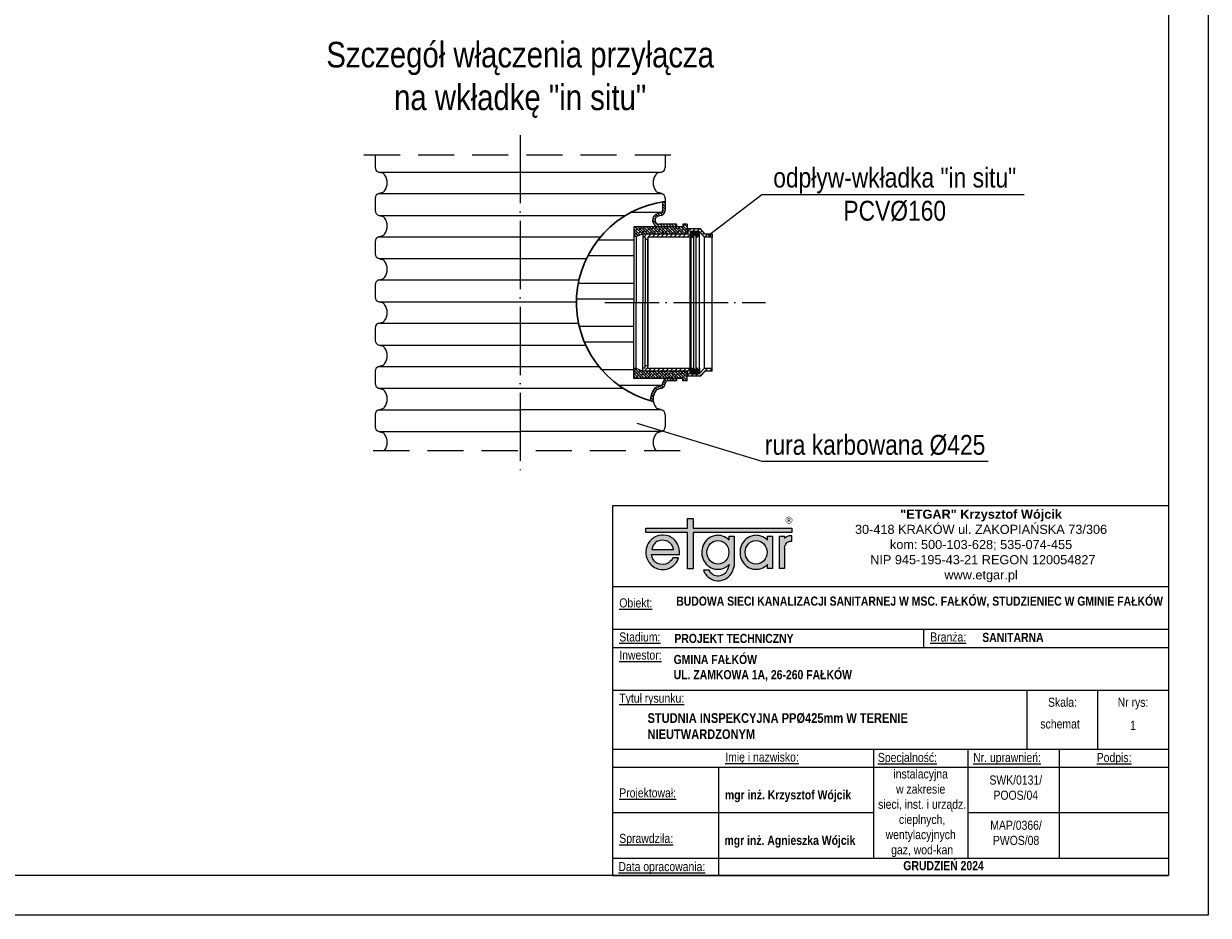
# Model space of a CAD drawing. Header units: millimetres. Extents: x 1894 to 2795, y 448 to 745.
# Tile 2 of 6: x 2106 to 2314, y 448 to 605. Entities that reach past the tile are written whole.
import ezdxf

# ---------------------------------------------------------------- set-up
doc = ezdxf.new("R2010")
doc.units = ezdxf.units.MM
doc.linetypes.add('ACAD_ISO04W100', pattern=[30, 24, -3, 0, -3])
doc.linetypes.add('HIDDEN', pattern=[9.525, 6.35, -3.175])
for name, color, linetype, lineweight in [('_00_Formatka', 7, 'Continuous', 20), ('Kreskowania', 7, 'Continuous', 5), ('Opisy', 7, 'Continuous', 5), ('Tabelka', 7, 'Continuous', 15)]:
    doc.layers.add(name, color=color, linetype=linetype, lineweight=lineweight)
doc.layers.add('rysunek', color=7, linetype='Continuous')
doc.styles.add('Arial Narrow', font='ARIALN.TTF', dxfattribs={"height": 3.5})
doc.styles.add('OPISOWY', font='txt.shx')
doc.styles.add('TABELA', font='romans.shx', dxfattribs={"height": 2})

# ---------------------------------------------------------------- blocks, each defined once
blk = doc.blocks.new('*X5')
at = {"color": 0, "linetype": 'Continuous'}
for p, q in [((1191.508412, 818.509585), (1192.861501, 819.862674)), ((1193.088352, 816.862674), (1191.508412, 818.442613)), ((1191.629268, 816.862674), (1194.108412, 819.341818)), ((1194.108412, 817.61038), (1191.856119, 819.862674)), ((1193.397035, 816.862674), (1194.108412, 817.574051)), ((1194.108412, 819.378147), (1193.623886, 819.862674)), ((1357.742164, 818.573243), (1359.031594, 819.862674)), ((1359.258445, 816.862674), (1357.742164, 818.378955)), ((1357.799361, 816.862674), (1360.342164, 819.405476)), ((1360.342164, 817.546722), (1358.026212, 819.862674)), ((1359.567128, 816.862674), (1360.342164, 817.63771)), ((1360.342164, 819.314489), (1359.793979, 819.862674))]:
    blk.add_line(p, q, dxfattribs=at)
blk = doc.blocks.new('*X6')
at = {"color": 0, "linetype": 'Continuous'}
for p, q in [((1190, 820), (1188.937529, 820)), ((1190, 817.5), (1188.937529, 817.5)), ((1190, 815), (1188.937529, 815)), ((1190, 822.5), (1189.12929, 822.5)), ((1192.5, 821.25), (1189.375, 821.25)), ((1191.508412, 818.75), (1189.375, 818.75)), ((1192.5, 816.25), (1189.375, 816.25)), ((1192.5, 813.75), (1189.543592, 813.75)), ((1190, 813.478163), (1190, 823.155199)), ((1191.25, 812.862674), (1191.25, 823.703062)), ((1192.5, 823.75), (1191.357093, 823.75)), ((1194.536669, 822.5), (1191.875, 822.5)), ((1195, 820), (1191.875, 820)), ((1195, 815), (1191.875, 815)), ((1192.5, 819.862674), (1192.5, 823.862674)), ((1192.5, 813.00089), (1192.5, 816.862674)), ((1193.75, 819.862674), (1193.75, 823.161559)), ((1193.75, 813.8842), (1193.75, 816.862674)), ((1195.850081, 821.25), (1194.375, 821.25)), ((1195.773223, 816.25), (1194.375, 816.25)), ((1195, 819.865896), (1195, 822.110356)), ((1195, 814.317076), (1195, 816.734087)), ((1357.5, 821.25), (1356.000496, 821.25)), ((1357.5, 816.25), (1356.077353, 816.25)), ((1356.25, 820.128329), (1356.25, 821.608469)), ((1356.25, 814.736752), (1356.25, 816.418242)), ((1360, 820), (1356.875, 820)), ((1360, 815), (1356.875, 815)), ((1360, 822.5), (1357.313907, 822.5)), ((1357.5, 819.862674), (1357.5, 822.656497)), ((1357.5, 814.194882), (1357.5, 816.862674)), ((1358.75, 819.862674), (1358.75, 823.7077)), ((1358.75, 813.602158), (1358.75, 816.862674)), ((1360.493483, 823.75), (1359.375, 823.75)), ((1362.5, 821.25), (1359.375, 821.25)), ((1362.5, 816.25), (1359.375, 816.25)), ((1362.306984, 813.75), (1359.375, 813.75)), ((1360, 819.862674), (1360, 823.862674)), ((1360, 812.862674), (1360, 816.862674)), ((1362.5, 818.75), (1360.342164, 818.75)), ((1361.25, 813.120856), (1361.25, 823.418426)), ((1362.721286, 822.5), (1361.875, 822.5)), ((1362.913048, 820), (1361.875, 820)), ((1362.913048, 817.5), (1361.875, 817.5)), ((1362.913048, 815), (1361.875, 815)), ((1362.5, 813.897134), (1362.5, 822.778691))]:
    blk.add_line(p, q, dxfattribs=at)
blk = doc.blocks.new('*X7')
at = {"color": 0, "linetype": 'Continuous'}
for p, q in [((1180.325288, 805.558694), (1183.509568, 808.742974)), ((1183.227081, 803.742974), (1180.325288, 806.644767)), ((1182.636092, 807.869498), (1181.762615, 808.742974)), ((1182.045102, 803.742974), (1187.045102, 808.742974)), ((1183.325288, 801.487626), (1190.580636, 808.742974)), ((1183.325288, 797.952092), (1192.325288, 806.952092)), ((1184.403858, 802.566197), (1183.325288, 803.644767)), ((1183.325288, 794.416559), (1192.325288, 803.416559)), ((1186.171625, 797.262896), (1183.325288, 800.109233)), ((1183.325288, 790.881025), (1192.325288, 799.881025)), ((1183.325288, 787.345491), (1192.325288, 796.345491)), ((1187.939392, 791.959595), (1183.519975, 796.379012)), ((1189.707159, 800.79843), (1185.287742, 805.217847)), ((1187.939392, 806.101731), (1185.298149, 808.742974)), ((1191.474926, 795.495129), (1187.055509, 799.914546)), ((1192.325288, 805.251369), (1188.833683, 808.742974)), ((1192.325288, 801.715835), (1190.591043, 803.45008)), ((1359.525288, 807.981999), (1360.286263, 808.742974)), ((1359.525288, 804.446465), (1363.821797, 808.742974)), ((1359.525288, 800.910931), (1367.357331, 808.742974)), ((1359.525288, 797.375397), (1370.892865, 808.742974)), ((1362.948321, 804.333964), (1359.525288, 807.756996)), ((1359.525288, 793.839863), (1368.525288, 802.839863)), ((1359.525288, 790.304329), (1368.525288, 799.304329)), ((1361.180554, 795.495129), (1359.525288, 797.150394)), ((1364.716088, 799.030663), (1360.29667, 803.45008)), ((1366.483855, 793.727362), (1362.064437, 798.146779)), ((1368.251622, 802.566197), (1363.832204, 806.985614)), ((1368.525288, 798.756996), (1365.599971, 801.682313)), ((1366.483855, 807.869498), (1365.610378, 808.742974)), ((1368.525288, 795.221462), (1367.367738, 796.379012)), ((1370.610378, 803.742974), (1369.135505, 805.217847)), ((1371.525288, 806.363598), (1369.145912, 808.742974)), ((1369.428399, 803.742974), (1371.525288, 805.839863)), ((1183.325288, 783.809957), (1192.325288, 792.809957)), ((1184.403858, 788.424061), (1183.325288, 789.502631)), ((1183.325288, 780.274423), (1192.325288, 789.274423)), ((1186.171625, 783.12076), (1183.325288, 785.967097)), ((1183.325288, 776.738889), (1192.325288, 785.738889)), ((1183.325288, 773.203355), (1192.325288, 782.203355)), ((1187.939392, 777.817459), (1183.519975, 782.236877)), ((1189.707159, 786.656294), (1185.287742, 791.075711)), ((1191.474926, 781.352993), (1187.055509, 785.772411)), ((1192.325288, 791.109233), (1188.823276, 794.611245)), ((1192.325288, 787.573699), (1190.591043, 789.307944)), ((1359.525288, 786.768795), (1368.525288, 795.768795)), ((1362.948321, 790.191828), (1359.525288, 793.61486)), ((1359.525288, 783.233262), (1368.525288, 792.233262)), ((1359.525288, 779.697728), (1368.525288, 788.697728)), ((1359.525288, 776.162194), (1368.525288, 785.162194)), ((1361.180554, 781.352993), (1359.525288, 783.008259)), ((1359.525288, 772.62666), (1368.525288, 781.62666)), ((1364.716088, 784.888527), (1360.29667, 789.307944)), ((1366.483855, 779.585226), (1362.064437, 784.004644)), ((1368.251622, 788.424061), (1363.832204, 792.843478)), ((1368.525288, 784.61486), (1365.599971, 787.540178)), ((1368.525288, 781.079327), (1367.367738, 782.236877)), ((1183.325288, 769.667821), (1192.325288, 778.667821)), ((1184.403858, 774.281925), (1183.325288, 775.360496)), ((1183.325288, 766.132287), (1192.325288, 775.132287)), ((1186.171625, 768.978625), (1183.325288, 771.824962)), ((1183.325288, 762.596753), (1192.325288, 771.596753)), ((1183.325288, 759.06122), (1192.325288, 768.06122)), ((1187.939392, 763.675324), (1183.519975, 768.094741)), ((1189.707159, 772.514158), (1185.287742, 776.933576)), ((1191.474926, 767.210858), (1187.055509, 771.630275)), ((1192.325288, 776.967097), (1188.823276, 780.46911)), ((1192.325288, 773.431563), (1190.591043, 775.165809)), ((1362.948321, 776.049692), (1359.525288, 779.472725)), ((1359.525288, 769.091126), (1368.525288, 778.091126)), ((1359.525288, 765.555592), (1368.525288, 774.555592)), ((1359.525288, 762.020058), (1368.525288, 771.020058)), ((1361.180554, 767.210858), (1359.525288, 768.866123)), ((1359.525288, 758.484524), (1368.525288, 767.484524)), ((1364.716088, 770.746391), (1360.29667, 775.165809)), ((1366.483855, 765.443091), (1362.064437, 769.862508)), ((1368.251622, 774.281925), (1363.832204, 778.701343)), ((1368.525288, 770.472725), (1365.599971, 773.398042)), ((1368.525288, 766.937191), (1367.367738, 768.094741)), ((1183.325288, 755.525686), (1192.325288, 764.525686)), ((1184.403858, 760.13979), (1183.325288, 761.21836)), ((1183.325288, 751.990152), (1192.325288, 760.990152)), ((1186.171625, 754.836489), (1183.325288, 757.682826)), ((1183.325288, 748.454618), (1192.325288, 757.454618)), ((1183.325288, 744.919084), (1192.549986, 754.143781)), ((1187.939392, 749.533188), (1183.519975, 753.952605)), ((1189.707159, 758.372023), (1185.287742, 762.79144)), ((1191.474926, 753.068722), (1187.055509, 757.488139)), ((1192.325288, 762.824962), (1188.823276, 766.326974)), ((1192.325288, 759.289428), (1190.591043, 761.023673)), ((1356.525288, 744.877923), (1368.525288, 756.877923)), ((1357.527578, 749.415746), (1368.525288, 760.413456)), ((1358.925874, 743.742974), (1368.525288, 753.342389)), ((1361.180554, 753.068722), (1359.52011, 754.729166)), ((1362.948321, 761.907557), (1359.525288, 765.330589)), ((1359.525288, 754.94899), (1368.525288, 763.94899)), ((1364.716088, 756.604256), (1360.29667, 761.023673)), ((1366.483855, 751.300955), (1362.064437, 755.720372)), ((1368.251622, 760.13979), (1363.832204, 764.559207)), ((1368.525288, 756.330589), (1365.599971, 759.255906)), ((1368.525288, 752.795055), (1367.367738, 753.952605)), ((1184.403858, 745.997654), (1183.325288, 747.076224)), ((1189.707159, 744.229887), (1185.287742, 748.649305)), ((1185.684712, 743.742974), (1193.514222, 751.572484)), ((1193.242693, 747.765421), (1188.823276, 752.184838)), ((1189.220246, 743.742974), (1194.478459, 749.001186)), ((1193.729606, 743.742974), (1190.591043, 746.881538)), ((1192.75578, 743.742974), (1195.325288, 746.312482)), ((1359.412787, 744.229887), (1356.627401, 747.015274)), ((1357.64502, 749.533188), (1357.591637, 749.586571)), ((1362.948321, 747.765421), (1358.555874, 752.157868)), ((1363.435234, 743.742974), (1360.29667, 746.881538)), ((1362.461408, 743.742974), (1368.525288, 749.806855)), ((1368.251622, 745.997654), (1363.832204, 750.417072)), ((1366.970768, 743.742974), (1365.599971, 745.113771)), ((1365.996941, 743.742974), (1368.525288, 746.271321))]:
    blk.add_line(p, q, dxfattribs=at)
blk = doc.blocks.new('*X8')
at = {"color": 0, "linetype": 'Continuous'}
for p, q in [((1206.321333, 672.455714), (1208.938691, 675.073072)), ((1206.321333, 668.92018), (1209.321333, 671.92018)), ((1206.321333, 665.384646), (1209.321333, 668.384646)), ((1394.521333, 673.272417), (1396.321988, 675.073072)), ((1394.521333, 669.736883), (1397.521333, 672.736883)), ((1394.521333, 666.201349), (1397.521333, 669.201349)), ((1394.640263, 662.784745), (1397.521333, 665.665815)), ((1178.810493, 659.087009), (1180.696931, 660.973447)), ((1181.232465, 657.973447), (1184.232465, 660.973447)), ((1184.767999, 657.973447), (1187.767999, 660.973447)), ((1188.303533, 657.973447), (1191.105814, 660.775728)), ((1191.297522, 657.431902), (1193.435157, 659.569537)), ((1192.618655, 655.217501), (1194.98204, 657.580886)), ((1193.365801, 652.429114), (1195.815291, 654.878603)), ((1194.29518, 649.822958), (1196.568355, 652.096133)), ((1200.747705, 645.668882), (1209.321333, 654.24251)), ((1206.321333, 661.849112), (1209.321333, 664.849112)), ((1206.321333, 658.313578), (1209.321333, 661.313578)), ((1206.321333, 654.778044), (1209.321333, 657.778044)), ((1395.73989, 660.348837), (1397.901977, 662.510925)), ((1397.63816, 658.711574), (1399.95414, 661.027553)), ((1400.436172, 657.974052), (1403.006467, 660.544347)), ((1402.993788, 656.996134), (1405.116205, 659.118551)), ((1404.015617, 654.482429), (1406.453561, 656.920372)), ((1404.767699, 651.698977), (1407.212253, 654.143531)), ((1405.911867, 649.307611), (1408.093315, 651.48906)), ((1195.834311, 647.826556), (1197.957119, 649.949363)), ((1197.940885, 646.397596), (1200.297521, 648.754231)), ((1205.352576, 646.738218), (1208.231405, 649.617048)), ((1407.588, 647.448211), (1409.721649, 649.58186)), ((1409.679768, 646.004445), (1411.882138, 648.206814)), ((1412.028048, 644.817191), (1414.351983, 647.141125)), ((1414.663486, 643.917094), (1417.200071, 646.453679)), ((1417.655789, 643.373863), (1420.582778, 646.300853)), ((1421.150073, 643.332614), (1421.870686, 644.053227))]:
    blk.add_line(p, q, dxfattribs=at)
blk = doc.blocks.new('A$C24AC0CAE')
for color, points in [(3, [(25.67, 9.23), (8.35, 9.23), (8.35, 10.93), (7.36, 10.93), (7.36, 9.23), (0, 9.23), (0, 8.48), (7.36, 8.48), (7.36, 2.1), (8.35, 2.1), (8.35, 8.48), (25.67, 8.48)]), (256, [(25.37, 6.95), (25.67, 6.95), (25.67, 7.92), (25.25, 7.92), (25.03, 7.84), (24.89, 7.78), (24.78, 7.71), (24.68, 7.65), (24.6, 7.6), (24.52, 7.53), (24.45, 7.47), (24.39, 7.47), (24.39, 7.84), (23.5, 7.84), (23.5, 2.15), (24.39, 2.15), (24.39, 5.74), (24.47, 6.12), (24.61, 6.45), (24.73, 6.64), (24.82, 6.71), (24.92, 6.78), (25.06, 6.84), (25.24, 6.91)])]:
    blk.add_hatch(color=color).paths.add_polyline_path(points)
h = blk.add_hatch(color=256)
h.paths.add_polyline_path([(4.95, 2.74), (5.13, 2.92), (5.32, 3.17), (5.56, 3.54), (5.71, 3.84), (5.78, 4.06), (4.79, 4.06), (4.63, 3.8), (4.45, 3.55), (4.26, 3.37), (4.01, 3.17), (3.83, 3.06), (3.45, 2.93), (3.05, 2.88), (2.5, 2.93), (2.27, 3), (1.96, 3.12), (1.78, 3.24), (1.52, 3.48), (1.34, 3.68), (1.22, 3.87), (1.17, 3.99), (1.1, 4.18), (1.04, 4.43), (1.01, 4.65), (5.96, 4.65), (5.95, 5.18), (5.87, 5.64), (5.75, 6.08), (5.57, 6.46), (5.4, 6.75), (5.17, 7.07), (4.8, 7.43), (4.48, 7.64), (4.09, 7.83), (3.87, 7.9), (3.58, 7.97), (3.09, 8), (2.75, 8), (2.3, 7.95), (1.94, 7.84), (1.64, 7.71), (1.4, 7.59), (1.22, 7.46), (1.09, 7.34), (0.97, 7.21), (0.84, 7.09), (0.73, 6.97), (0.66, 6.89), (0.53, 6.72), (0.41, 6.54), (0.34, 6.41), (0.27, 6.25), (0.22, 6.15), (0.17, 5.98), (0.09, 5.7), (0.06, 5.51), (0.03, 5.2), (0.02, 4.85), (0.09, 4.36), (0.18, 3.99), (0.28, 3.73), (0.4, 3.52), (0.53, 3.3), (0.66, 3.14), (0.78, 2.99), (0.97, 2.79), (1.28, 2.53), (1.53, 2.36), (1.81, 2.23), (2.07, 2.12), (2.31, 2.05), (2.69, 1.99), (3, 1.99), (3.3, 1.99), (3.67, 2.05), (3.89, 2.11), (4.05, 2.18), (4.32, 2.3), (4.63, 2.49)])
h.paths.add_polyline_path([(1.06, 5.48), (1.1, 5.75), (1.16, 5.93), (1.28, 6.22), (1.41, 6.4), (1.53, 6.53), (1.65, 6.65), (1.78, 6.77), (1.96, 6.9), (2.3, 7.02), (2.58, 7.09), (2.92, 7.14), (3.24, 7.09), (3.57, 7.03), (3.74, 6.96), (3.93, 6.89), (4.13, 6.76), (4.25, 6.65), (4.38, 6.54), (4.51, 6.4), (4.63, 6.19), (4.75, 5.95), (4.81, 5.78), (4.87, 5.63), (4.88, 5.48)], flags=16)
h = blk.add_hatch(color=256)
edge = h.paths.add_edge_path()
edge.add_line((15.56, 7.84), (14.67, 7.84))
edge.add_line((14.67, 7.84), (14.67, 7.15))
edge.add_spline(control_points=[(14.67, 7.15), (14.6, 7.22), (14.52, 7.29), (14.08, 7.66), (13.64, 7.87), (13.02, 7.99), (12.85, 8), (12.69, 8), (12.4, 8), (12.12, 7.96), (11.41, 7.73), (11, 7.46), (10.35, 6.78), (10.11, 6.36), (9.84, 5.45), (9.81, 4.96), (9.97, 4.03), (10.15, 3.58), (10.7, 2.81), (11.07, 2.5), (11.91, 2.08), (12.39, 1.99), (13.33, 2.05), (13.79, 2.2), (14.36, 2.58), (14.52, 2.71), (14.67, 2.87)], knot_values=[5.520049, 5.520049, 5.520049, 5.520049, 5.626987, 5.626987, 6.112202, 6.112202, 6.283185, 6.283185, 6.283185, 6.572803, 6.572803, 7.058019, 7.058019, 7.543234, 7.543234, 8.028449, 8.028449, 8.513665, 8.513665, 8.99888, 8.99888, 9.484095, 9.484095, 9.969311, 9.969311, 10.188021, 10.188021, 10.188021, 10.188021], degree=3, periodic=0)
edge.add_line((14.68, 2.87), (14.63, 2.59))
edge.add_ellipse((12.73, 2.97), major_axis=(0, 2.09), ratio=0.923674, start_angle=136.5689, end_angle=259.5379, ccw=False)
edge.add_line((11.41, 1.46), (11.27, 1.63))
edge.add_line((11.27, 1.63), (11.2, 1.79))
edge.add_line((11.2, 1.79), (11.17, 1.87))
edge.add_line((11.17, 1.87), (10.15, 1.87))
edge.add_line((10.15, 1.87), (10.2, 1.67))
edge.add_spline(control_points=[(10.2, 1.67), (10.29, 1.49), (10.39, 1.32), (10.78, 0.78), (11.15, 0.47), (11.99, 0.06), (12.47, -0.03), (13.4, 0.04), (13.86, 0.2), (14.64, 0.73), (14.96, 1.09), (15.32, 1.77), (15.42, 2.05), (15.48, 2.35)], knot_values=[2.033718, 2.033718, 2.033718, 2.033718, 2.238106, 2.238106, 2.725025, 2.725025, 3.211944, 3.211944, 3.698864, 3.698864, 4.185783, 4.185783, 4.49503, 4.49503, 4.49503, 4.49503], degree=3, periodic=0)
edge.add_line((15.48, 2.35), (15.56, 2.85))
edge.add_line((15.56, 2.85), (15.56, 7.84))
edge = h.paths.add_edge_path(flags=16)
edge.add_ellipse((12.69, 5.01), major_axis=(0, 2.09), ratio=0.923674, start_angle=0, end_angle=360)
h = blk.add_hatch(color=256)
edge = h.paths.add_edge_path()
edge.add_line((22.3, 7.84), (21.41, 7.84))
edge.add_line((21.41, 7.84), (21.41, 7.13))
edge.add_spline(control_points=[(21.41, 7.13), (21.33, 7.21), (21.25, 7.29), (20.81, 7.66), (20.37, 7.87), (19.74, 7.99), (19.58, 8), (19.41, 8)], knot_values=[5.512455, 5.512455, 5.512455, 5.512455, 5.626987, 5.626987, 6.112202, 6.112202, 6.283185, 6.283185, 6.283185, 6.283185], degree=3, periodic=0)
edge.add_spline(control_points=[(19.41, 8), (19.13, 8), (18.85, 7.96), (18.13, 7.73), (17.72, 7.46), (17.08, 6.78), (16.84, 6.36), (16.57, 5.45), (16.54, 4.96), (16.69, 4.03), (16.87, 3.58), (17.42, 2.81), (17.79, 2.5), (18.64, 2.08), (19.11, 1.99), (20.05, 2.05), (20.51, 2.2), (21.09, 2.58), (21.26, 2.72), (21.41, 2.88)], knot_values=[6.283185, 6.283185, 6.283185, 6.283185, 6.572803, 6.572803, 7.058019, 7.058019, 7.543234, 7.543234, 8.028449, 8.028449, 8.513665, 8.513665, 8.99888, 8.99888, 9.484095, 9.484095, 9.969311, 9.969311, 10.195609, 10.195609, 10.195609, 10.195609], degree=3, periodic=0)
edge.add_line((21.41, 2.88), (21.41, 2.15))
edge.add_line((21.41, 2.15), (22.3, 2.15))
edge.add_line((22.3, 2.15), (22.3, 7.84))
edge = h.paths.add_edge_path(flags=16)
edge.add_ellipse((19.41, 5.01), major_axis=(0, 2.09), ratio=0.923674, start_angle=0, end_angle=360)
at = {"color": 3}
for points in [[(7.36, 9.23), (7.36, 10.93), (8.35, 10.93), (8.35, 9.23)], [(7.36, 8.48), (0, 8.48), (0, 9.23), (7.36, 9.23)], [(8.35, 8.48), (8.35, 2.1), (7.36, 2.1), (7.36, 8.48)], [(8.35, 9.23), (25.67, 9.23), (25.67, 8.48), (8.35, 8.48)]]:
    blk.add_lwpolyline(points, dxfattribs=at)
for points in [[(1.01, 4.65), (5.96, 4.65), (5.95, 5.18), (5.87, 5.64), (5.75, 6.08), (5.57, 6.46), (5.4, 6.75), (5.17, 7.07), (4.8, 7.43), (4.48, 7.64), (4.09, 7.83), (3.87, 7.9), (3.58, 7.97), (3.09, 8), (2.75, 8), (2.3, 7.95), (1.94, 7.84), (1.64, 7.71), (1.4, 7.59), (1.22, 7.46), (1.09, 7.34), (0.97, 7.21), (0.84, 7.09), (0.73, 6.97), (0.66, 6.89), (0.53, 6.72), (0.41, 6.54), (0.34, 6.41), (0.27, 6.25), (0.22, 6.15), (0.17, 5.98), (0.09, 5.7), (0.06, 5.51), (0.03, 5.2), (0.02, 4.85), (0.09, 4.36), (0.18, 3.99), (0.28, 3.73), (0.4, 3.52), (0.53, 3.3), (0.66, 3.14), (0.78, 2.99), (0.97, 2.79), (1.28, 2.53), (1.53, 2.36), (1.81, 2.23), (2.07, 2.12), (2.31, 2.05), (2.69, 1.99), (3, 1.99), (3.3, 1.99), (3.67, 2.05), (3.89, 2.11), (4.05, 2.18), (4.32, 2.3), (4.63, 2.49), (4.95, 2.74), (5.13, 2.92), (5.32, 3.17), (5.56, 3.54), (5.71, 3.84), (5.78, 4.06), (4.79, 4.06), (4.63, 3.8), (4.45, 3.55), (4.26, 3.37), (4.01, 3.17), (3.83, 3.06), (3.45, 2.93), (3.05, 2.88), (2.5, 2.93), (2.27, 3), (1.96, 3.12), (1.78, 3.24), (1.52, 3.48), (1.34, 3.68), (1.22, 3.87), (1.17, 3.99), (1.1, 4.18), (1.04, 4.43)], [(1.06, 5.48), (4.88, 5.48), (4.87, 5.63), (4.81, 5.78), (4.75, 5.95), (4.63, 6.19), (4.51, 6.4), (4.38, 6.54), (4.25, 6.65), (4.13, 6.76), (3.93, 6.89), (3.74, 6.96), (3.57, 7.03), (3.24, 7.09), (2.92, 7.14), (2.58, 7.09), (2.3, 7.02), (1.96, 6.9), (1.78, 6.77), (1.65, 6.65), (1.53, 6.53), (1.41, 6.4), (1.28, 6.22), (1.16, 5.93), (1.1, 5.75)]]:
    blk.add_lwpolyline(points, close=True)
for points in [[(14.67, 7.15), (14.67, 7.84), (15.56, 7.84), (15.56, 2.85)], [(21.41, 7.13), (21.41, 7.84), (22.3, 7.84), (22.3, 2.15), (21.41, 2.15), (21.41, 2.88)], [(24.39, 5.74), (24.39, 2.15), (23.5, 2.15), (23.5, 7.84), (24.39, 7.84), (24.39, 7.47)], [(24.39, 5.74), (24.47, 6.12), (24.61, 6.45), (24.73, 6.64), (24.82, 6.71), (24.92, 6.78), (25.06, 6.84), (25.24, 6.91), (25.37, 6.95), (25.67, 6.95), (25.67, 7.92), (25.25, 7.92), (25.03, 7.84), (24.89, 7.78), (24.78, 7.71), (24.68, 7.65), (24.6, 7.6), (24.52, 7.53), (24.45, 7.47), (24.39, 7.47)], [(14.67, 2.85), (14.63, 2.59)], [(14.67, 2.85), (14.67, 2.87)], [(15.56, 2.85), (15.48, 2.35)], [(11.41, 1.46), (11.27, 1.63), (11.2, 1.79), (11.17, 1.87), (10.15, 1.87), (10.2, 1.67)]]:
    blk.add_lwpolyline(points)
for centre in [(12.69, 5.01), (19.41, 5.01)]:
    blk.add_ellipse(centre, major_axis=(0, 2.09), ratio=0.923674)
blk.add_ellipse((12.73, 2.97), major_axis=(0, 2.09), ratio=0.923674, start_param=2.383576, end_param=4.529791)
for points, knots in [([(14.67, 7.15), (14.6, 7.22), (14.52, 7.29), (14.08, 7.66), (13.64, 7.87), (13.02, 7.99), (12.85, 8), (12.69, 8), (12.4, 8), (12.12, 7.96), (11.41, 7.73), (11, 7.46), (10.35, 6.78), (10.11, 6.36), (9.84, 5.45), (9.81, 4.96), (9.97, 4.03), (10.15, 3.58), (10.7, 2.81), (11.07, 2.5), (11.91, 2.08), (12.39, 1.99), (13.33, 2.05), (13.79, 2.2), (14.36, 2.58), (14.52, 2.71), (14.67, 2.87)], [5.520049, 5.520049, 5.520049, 5.520049, 5.626987, 5.626987, 6.112202, 6.112202, 6.283185, 6.283185, 6.283185, 6.572803, 6.572803, 7.058019, 7.058019, 7.543234, 7.543234, 8.028449, 8.028449, 8.513665, 8.513665, 8.99888, 8.99888, 9.484095, 9.484095, 9.969311, 9.969311, 10.188021, 10.188021, 10.188021, 10.188021]), ([(21.41, 7.13), (21.33, 7.21), (21.25, 7.29), (20.81, 7.66), (20.37, 7.87), (19.74, 7.99), (19.58, 8), (19.41, 8), (19.13, 8), (18.85, 7.96), (18.13, 7.73), (17.72, 7.46), (17.08, 6.78), (16.84, 6.36), (16.57, 5.45), (16.54, 4.96), (16.69, 4.03), (16.87, 3.58), (17.42, 2.81), (17.79, 2.5), (18.64, 2.08), (19.11, 1.99), (20.05, 2.05), (20.51, 2.2), (21.09, 2.58), (21.26, 2.72), (21.41, 2.88)], [5.512455, 5.512455, 5.512455, 5.512455, 5.626987, 5.626987, 6.112202, 6.112202, 6.283185, 6.283185, 6.283185, 6.572803, 6.572803, 7.058019, 7.058019, 7.543234, 7.543234, 8.028449, 8.028449, 8.513665, 8.513665, 8.99888, 8.99888, 9.484095, 9.484095, 9.969311, 9.969311, 10.195609, 10.195609, 10.195609, 10.195609]), ([(10.2, 1.67), (10.29, 1.49), (10.39, 1.32), (10.78, 0.78), (11.15, 0.47), (11.99, 0.06), (12.47, -0.03), (13.4, 0.04), (13.86, 0.2), (14.64, 0.73), (14.96, 1.09), (15.36, 1.85), (15.48, 2.23), (15.53, 2.63)], [2.033718, 2.033718, 2.033718, 2.033718, 2.238106, 2.238106, 2.725025, 2.725025, 3.211944, 3.211944, 3.698864, 3.698864, 4.185783, 4.185783, 4.593309, 4.593309, 4.593309, 4.593309])]:
    blk.add_open_spline(points, degree=3, knots=knots)

msp = doc.modelspace()

# ---------------------------------------------------------------- linework, layer by layer
at = {"color": 7, "linetype": 'Continuous', "lineweight": 15}
for p, q in [((2167.504, 581.84), (2167.504, 579.666)), ((2218.48, 581.84), (2218.48, 579.666)), ((2168.144, 578.832), (2217.84, 578.832)), ((2168.144, 578.832), (2168.682, 578.688)), ((2217.84, 578.832), (2217.302, 578.688)), ((2168.144, 575.071), (2168.682, 575.215)), ((2167.504, 574.237), (2167.504, 572.063)), ((2168.144, 571.229), (2168.682, 571.085)), ((2168.144, 567.468), (2168.682, 567.612)), ((2167.504, 566.633), (2167.504, 564.46)), ((2168.144, 563.626), (2204.647, 563.626)), ((2168.144, 563.626), (2168.682, 563.481)), ((2167.504, 559.03), (2167.504, 556.857)), ((2168.144, 559.865), (2168.682, 560.009)), ((2168.144, 559.865), (2203.336, 559.865)), ((2168.144, 556.022), (2202.889, 556.022)), ((2168.144, 556.022), (2168.682, 555.878)), ((2168.144, 552.262), (2168.682, 552.406)), ((2168.144, 552.262), (2203.259, 552.262)), ((2167.504, 551.427), (2167.504, 549.254)), ((2168.144, 548.419), (2204.519, 548.419)), ((2168.144, 548.419), (2168.682, 548.275)), ((2167.504, 543.824), (2167.504, 541.65)), ((2168.144, 544.658), (2168.682, 544.802)), ((2168.144, 540.816), (2168.682, 540.672)), ((2167.504, 536.221), (2167.504, 534.047)), ((2168.144, 537.055), (2168.682, 537.199)), ((2168.144, 537.055), (2192.992, 537.055)), ((2168.144, 533.213), (2192.992, 533.213)), ((2168.144, 533.213), (2168.682, 533.069))]:
    msp.add_line(p, q, dxfattribs=at)
at = {"linetype": 'Continuous', "lineweight": 15}
for p, q in [((2217.84, 575.071), (2217.302, 575.215)), ((2168.144, 575.071), (2217.84, 575.071)), ((2168.144, 571.229), (2211.553, 571.229)), ((2212.525, 571.775), (2217.84, 571.775)), ((2212.978, 569.22), (2212.978, 555.886)), ((2168.144, 567.468), (2207.135, 567.468)), ((2206.691, 566.922), (2212.978, 566.922)), ((2213.41, 567.492), (2213.41, 555.886)), ((2214.562, 567.924), (2214.562, 555.886)), ((2214.994, 567.406), (2214.994, 555.886)), ((2215.426, 567.406), (2215.426, 544.677)), ((2215.426, 544.366), (2215.426, 567.095)), ((2222.914, 544.366), (2222.914, 567.406)), ((2223.049, 549.247), (2223.049, 567.406)), ((2223.507, 549.059), (2223.507, 567.406)), ((2223.939, 549.45), (2223.939, 567.406)), ((2224.515, 548.589), (2224.515, 567.406)), ((2225.434, 544.366), (2225.434, 567.406)), ((2226.73, 544.366), (2226.73, 567.406)), ((2204.92, 564.171), (2212.978, 564.171)), ((2203.221, 559.319), (2212.978, 559.319)), ((2202.902, 556.568), (2212.978, 556.568)), ((2212.978, 542.551), (2212.978, 555.886)), ((2213.41, 544.279), (2213.41, 555.886)), ((2214.562, 543.847), (2214.562, 555.886)), ((2214.994, 544.366), (2214.994, 555.886)), ((2203.381, 551.716), (2212.978, 551.716)), ((2204.279, 548.965), (2212.978, 548.965)), ((2223.049, 544.366), (2223.049, 549.247)), ((2223.507, 544.366), (2223.507, 549.059)), ((2223.939, 544.366), (2223.939, 549.45)), ((2224.515, 544.366), (2224.515, 548.589)), ((2168.144, 544.658), (2206.843, 544.658)), ((2207.3, 544.112), (2212.978, 544.112)), ((2168.144, 540.816), (2211.115, 540.816)), ((2210.314, 541.362), (2217.84, 541.362)), ((2217.84, 537.055), (2192.992, 537.055)), ((2217.84, 537.055), (2217.302, 537.199)), ((2218.48, 536.221), (2218.48, 534.047)), ((2217.84, 533.213), (2192.992, 533.213)), ((2217.84, 533.213), (2217.302, 533.069))]:
    msp.add_line(p, q, dxfattribs=at)
at = {"linetype": 'Continuous'}
for p, q in [((2218.048, 573.59), (2218.048, 572.063)), ((2218.48, 573.652), (2218.48, 572.063)), ((2217.728, 571.646), (2217.127, 571.485)), ((2217.84, 571.229), (2217.239, 571.068)), ((2221.618, 569.22), (2212.978, 569.22)), ((2220.51, 569.652), (2217.425, 569.652)), ((2220.51, 569.652), (2220.51, 569.22)), ((2222.338, 569.652), (2221.618, 569.652)), ((2221.618, 569.652), (2221.618, 569.22)), ((2222.338, 569.652), (2222.338, 567.924)), ((2224.686, 568.846), (2222.482, 568.846)), ((2222.482, 568.846), (2222.482, 567.924)), ((2225.542, 567.924), (2224.686, 568.846)), ((2213.41, 567.492), (2212.978, 567.492)), ((2214.562, 567.924), (2213.41, 567.492)), ((2222.482, 567.924), (2214.562, 567.924)), ((2214.994, 567.406), (2214.562, 567.406)), ((2215.426, 566.974), (2214.994, 566.974)), ((2222.914, 567.406), (2215.426, 567.406)), ((2222.914, 568.414), (2222.914, 567.406)), ((2224.498, 568.414), (2222.914, 568.414)), ((2222.931, 568.11), (2223.057, 568.322)), ((2222.931, 567.973), (2222.931, 568.11)), ((2223.049, 567.802), (2222.981, 567.862)), ((2223.049, 567.802), (2223.049, 567.406)), ((2223.162, 567.475), (2223.049, 567.802)), ((2223.216, 568.412), (2224.219, 568.412)), ((2223.459, 567.486), (2223.507, 567.572)), ((2223.507, 567.406), (2223.507, 568.042)), ((2223.939, 568.042), (2223.507, 568.042)), ((2223.939, 567.668), (2223.507, 567.668)), ((2223.939, 567.406), (2223.939, 568.042)), ((2224.202, 567.467), (2224.515, 567.839)), ((2224.515, 568.027), (2224.397, 568.296)), ((2225.434, 567.406), (2224.498, 568.414)), ((2224.498, 568.414), (2224.498, 568.066)), ((2224.515, 567.406), (2224.515, 568.027)), ((2226.73, 567.406), (2225.434, 567.406)), ((2226.73, 567.924), (2225.542, 567.924)), ((2226.73, 567.924), (2226.73, 567.406)), ((2213.41, 544.279), (2212.978, 544.279)), ((2214.562, 543.847), (2213.41, 544.279)), ((2214.562, 544.359), (2214.568, 544.366)), ((2214.994, 544.366), (2214.562, 544.366)), ((2222.482, 543.847), (2214.562, 543.847)), ((2215.426, 544.798), (2214.994, 544.798)), ((2214.994, 544.791), (2215, 544.798)), ((2215.426, 544.366), (2222.914, 544.366)), ((2222.338, 542.119), (2222.338, 543.847)), ((2222.482, 542.926), (2222.482, 543.847)), ((2222.914, 543.358), (2222.914, 544.366)), ((2223.049, 543.97), (2222.981, 543.91)), ((2223.049, 543.97), (2223.049, 544.366)), ((2223.049, 543.97), (2223.221, 544.366)), ((2223.459, 544.286), (2223.507, 544.199)), ((2223.507, 544.366), (2223.507, 543.73)), ((2223.939, 544.104), (2223.507, 544.104)), ((2223.939, 544.366), (2223.939, 543.73)), ((2224.202, 544.305), (2224.515, 543.933)), ((2225.434, 544.366), (2224.498, 543.358)), ((2224.515, 544.366), (2224.515, 543.745)), ((2225.542, 543.847), (2224.686, 542.926)), ((2225.434, 544.366), (2226.73, 544.366)), ((2226.73, 543.847), (2225.542, 543.847)), ((2226.73, 543.847), (2226.73, 544.366)), ((2221.618, 542.551), (2212.978, 542.551)), ((2220.51, 542.119), (2218.912, 542.119)), ((2220.51, 542.551), (2220.51, 542.119)), ((2221.618, 542.119), (2221.618, 542.551)), ((2222.338, 542.119), (2221.618, 542.119)), ((2224.686, 542.926), (2222.482, 542.926)), ((2224.498, 543.358), (2222.914, 543.358)), ((2222.931, 543.798), (2222.931, 543.662)), ((2222.931, 543.662), (2223.057, 543.45)), ((2223.216, 543.36), (2224.219, 543.36)), ((2223.939, 543.73), (2223.507, 543.73)), ((2224.515, 543.745), (2224.397, 543.476)), ((2224.498, 543.358), (2224.498, 543.706)), ((2217.728, 541.233), (2217.19, 541.089)), ((2217.84, 540.816), (2217.302, 540.672)), ((2218.048, 541.687), (2218.048, 541.65)), ((2218.48, 541.687), (2218.48, 541.65))]:
    msp.add_line(p, q, dxfattribs=at)
at = {"lineweight": 15}
msp.add_line((2218.48, 574.237), (2218.48, 573.652), dxfattribs=at)
for p, q in [((2223.254, 567.406), (2223.353, 567.406)), ((2223.221, 544.366), (2223.353, 544.366))]:
    msp.add_line(p, q)
msp.add_lwpolyline([(2307.024, 474.222), (2307.024, 455.173), (1919.024, 455.173), (1919.024, 738.173), (2307.024, 738.173), (2307.024, 481.695)])
at = {"color": 7, "linetype": 'Continuous', "lineweight": 15}
for centre, radius, start, end in [((2168.368, 579.666), 0.864, 180, 255), ((2217.616, 579.666), 0.864, 285, 0), ((2168.458, 577.853), 0.864, 36.6135, 75), ((2167.245, 576.952), 2.376, 323.3865, 36.6135), ((2217.526, 577.853), 0.864, 105, 143.3865), ((2168.458, 576.05), 0.864, 285, 323.3865), ((2168.368, 574.237), 0.864, 105, 180), ((2168.368, 572.063), 0.864, 180, 255), ((2168.458, 570.25), 0.864, 36.6135, 75), ((2167.245, 569.348), 2.376, 323.3865, 36.6135), ((2168.368, 566.633), 0.864, 105, 180), ((2168.458, 568.447), 0.864, 285, 323.3865), ((2168.368, 564.46), 0.864, 180, 255), ((2168.458, 562.647), 0.864, 36.6135, 75), ((2167.245, 561.745), 2.376, 323.3865, 36.6135), ((2168.368, 559.03), 0.864, 105, 180), ((2168.458, 560.843), 0.864, 285, 323.3865), ((2168.368, 556.857), 0.864, 180, 255), ((2168.458, 555.044), 0.864, 36.6135, 75), ((2167.245, 554.142), 2.376, 323.3865, 36.6135), ((2168.368, 551.427), 0.864, 105, 180), ((2168.458, 553.24), 0.864, 285, 323.3865), ((2168.368, 549.254), 0.864, 180, 255), ((2168.458, 547.44), 0.864, 36.6135, 75), ((2167.245, 546.539), 2.376, 323.3865, 36.6135), ((2168.368, 543.824), 0.864, 105, 180), ((2168.458, 545.637), 0.864, 285, 323.3865), ((2168.368, 541.65), 0.864, 180, 255), ((2168.458, 539.837), 0.864, 36.6135, 75), ((2167.245, 538.936), 2.376, 323.3865, 36.6135), ((2168.368, 536.221), 0.864, 105, 180), ((2168.458, 538.034), 0.864, 285, 323.3865), ((2168.368, 534.047), 0.864, 180, 255), ((2168.458, 532.234), 0.864, 36.6135, 75), ((2167.245, 531.332), 2.376, 323.3865, 36.6135)]:
    msp.add_arc(centre, radius, start, end, dxfattribs=at)
at = {"linetype": 'Continuous', "lineweight": 15}
for centre, radius, start, end in [((2218.739, 576.952), 2.376, 143.3865, 216.6135), ((2217.526, 576.05), 0.864, 216.6135, 255), ((2217.616, 574.237), 0.864, 0, 75), ((2218.739, 538.936), 2.376, 143.3865, 216.6135), ((2218.739, 538.936), 2.376, 143.3865, 216.6135), ((2217.526, 538.034), 0.864, 216.6135, 255), ((2217.616, 536.221), 0.864, 0, 75), ((2217.616, 534.047), 0.864, 285, 0), ((2218.739, 531.332), 2.376, 143.3865, 216.6135), ((2217.526, 532.234), 0.864, 105, 143.3865)]:
    msp.add_arc(centre, radius, start, end, dxfattribs=at)
at = {"linetype": 'Continuous', "lineweight": 30}
msp.add_arc((2220.806, 555.886), 17.917, 97.45946, 255.76426, dxfattribs=at)
at = {"linetype": 'Continuous'}
for centre, radius, start, end in [((2217.425, 570.372), 1.152, 105, 270), ((2217.425, 570.372), 0.72, 105, 270), ((2217.616, 572.063), 0.432, 285, 0), ((2217.616, 572.063), 0.864, 285, 0), ((2223.079, 567.973), 0.148, 180, 228.69835), ((2223.216, 568.227), 0.185, 90, 149.24987), ((2223.254, 567.501), 0.0956, 195.77643, 270), ((2223.353, 567.516), 0.11, 270, 344.18536), ((2224.084, 567.551), 0.145, 180, 324.67187), ((2224.219, 568.217), 0.195, 23.66739, 90), ((2223.079, 543.798), 0.148, 131.30165, 180), ((2223.353, 544.255), 0.11, 15.81464, 90), ((2224.084, 544.221), 0.145, 35.32813, 180), ((2218.912, 541.687), 0.864, 90, 180), ((2218.912, 541.687), 0.432, 90, 180), ((2223.216, 543.545), 0.185, 210.75013, 270), ((2224.219, 543.554), 0.195, 270, 336.33261), ((2218.739, 538.936), 2.808, 143.3865, 186.0384), ((2217.526, 539.837), 1.296, 105, 143.3865), ((2217.526, 539.837), 0.864, 105, 143.3865), ((2217.616, 541.65), 0.432, 285, 0), ((2217.616, 541.65), 0.864, 285, 0)]:
    msp.add_arc(centre, radius, start, end, dxfattribs=at)
at = {"layer": '_00_Formatka', "color": 0}
for p, q in [((2307.024, 520.173), (2209.257, 520.173)), ((2209.257, 520.173), (2209.257, 455.173)), ((2209.257, 505.962), (2307.024, 505.962)), ((2209.257, 505.962), (2209.257, 498.455)), ((2209.257, 498.455), (2209.257, 492.086)), ((2209.257, 498.455), (2307.024, 498.455)), ((2263.957, 498.384), (2263.957, 495.271)), ((2209.257, 495.271), (2209.257, 487.763)), ((2209.257, 495.271), (2307.024, 495.271)), ((2209.257, 487.763), (2307.024, 487.763)), ((2282.162, 477.407), (2282.162, 487.763)), ((2294.521, 487.763), (2294.521, 477.407)), ((2209.257, 477.407), (2307.024, 477.407)), ((2255.139, 477.407), (2255.139, 474.222)), ((2263.957, 477.407), (2286.249, 477.407)), ((2268.664, 477.407), (2307.024, 477.407)), ((2271.727, 477.407), (2271.727, 474.222)), ((2287.772, 477.407), (2287.772, 458.222)), ((2209.257, 474.222), (2271.727, 474.222)), ((2209.257, 474.222), (2307.024, 474.222)), ((2227.89, 474.222), (2227.89, 455.173)), ((2255.139, 474.222), (2255.139, 458.222)), ((2271.727, 474.222), (2307.024, 474.222)), ((2271.727, 474.222), (2271.727, 458.222)), ((2209.257, 466.222), (2255.139, 466.222)), ((2209.257, 458.222), (2307.024, 458.222))]:
    msp.add_line(p, q, dxfattribs=at)
for points in [[(2307.024, 520.173), (2307.024, 455.173)], [(2209.257, 455.173), (2307.024, 455.173)]]:
    msp.add_lwpolyline(points, dxfattribs=at)
at = {"layer": '_00_Formatka', "color": 0, "ltscale": 3000}
for points in [[(2271.727, 466.222), (2307.024, 466.222)], [(2271.727, 463.719), (2271.727, 463.719)], [(2255.139, 460.003), (2255.139, 460.003)], [(2287.772, 458.222), (2287.772, 458.222)]]:
    msp.add_lwpolyline(points, dxfattribs=at)
at = {"layer": 'Defpoints'}
msp.add_lwpolyline([(1894.024, 745.173), (2314.024, 745.173), (2314.024, 448.173), (1894.024, 448.173)], close=True, dxfattribs=at)
at = {"layer": 'Kreskowania', "linetype": 'Continuous'}
for p, q in [((2222.482, 568.317), (2223.011, 568.846)), ((2223.343, 568.414), (2223.775, 568.846)), ((2224.106, 568.414), (2224.538, 568.846)), ((2214.698, 567.406), (2215.216, 567.924)), ((2215.461, 567.406), (2215.98, 567.924)), ((2216.225, 567.406), (2216.744, 567.924)), ((2216.989, 567.406), (2217.507, 567.924)), ((2217.753, 567.406), (2218.271, 567.924)), ((2218.516, 567.406), (2219.035, 567.924)), ((2219.28, 567.406), (2219.798, 567.924)), ((2220.044, 567.406), (2220.562, 567.924)), ((2220.807, 567.406), (2221.326, 567.924)), ((2221.571, 567.406), (2222.089, 567.924)), ((2222.335, 567.406), (2222.914, 567.985)), ((2224.677, 568.221), (2224.982, 568.526)), ((2225.045, 567.825), (2225.35, 568.13)), ((2225.389, 567.406), (2225.908, 567.924)), ((2226.153, 567.406), (2226.671, 567.924)), ((2214.813, 543.847), (2215.426, 544.46)), ((2215.577, 543.847), (2216.095, 544.366)), ((2216.341, 543.847), (2216.859, 544.366)), ((2217.104, 543.847), (2217.623, 544.366)), ((2217.868, 543.847), (2218.386, 544.366)), ((2218.632, 543.847), (2219.15, 544.366)), ((2219.395, 543.847), (2219.914, 544.366)), ((2220.159, 543.847), (2220.677, 544.366)), ((2220.923, 543.847), (2221.441, 544.366)), ((2221.686, 543.847), (2222.205, 544.366)), ((2222.45, 543.847), (2222.914, 544.311)), ((2224.583, 542.926), (2226.023, 544.366)), ((2226.268, 543.847), (2226.73, 544.309)), ((2222.482, 543.115), (2222.914, 543.547)), ((2223.056, 542.926), (2223.488, 543.358)), ((2223.82, 542.926), (2224.252, 543.358))]:
    msp.add_line(p, q, dxfattribs=at)
at = {"layer": 'Opisy', "lineweight": 9}
for points in [[(2226.048, 567.656), (2235.497, 574.903), (2281.651, 574.903)], [(2213.484, 534.683), (2235.497, 527.993), (2275.304, 527.993)]]:
    msp.add_lwpolyline(points, dxfattribs=at)
at = {"layer": 'rysunek', "linetype": 'ACAD_ISO04W100', "lineweight": 15, "ltscale": 0.5}
msp.add_line((2192.992, 585.353), (2192.992, 526.294), dxfattribs=at)
at = {"layer": 'rysunek', "linetype": 'HIDDEN', "lineweight": 15}
for p, q in [((2165.504, 581.84), (2220.48, 581.84)), ((2167.152, 529.915), (2222.128, 529.915))]:
    msp.add_line(p, q, dxfattribs=at)
at = {"layer": 'rysunek', "linetype": 'ACAD_ISO04W100', "lineweight": 5, "ltscale": 0.4}
msp.add_line((2207.852, 555.886), (2236.141, 555.886), dxfattribs=at)
at = {"layer": 'Tabelka'}
msp.add_line((2307.024, 526.061), (2307.024, 474.222), dxfattribs=at)

# ---------------------------------------------------------------- block references
at = {"layer": '_00_Formatka', "color": 0}
msp.add_blockref('A$C24AC0CAE', (2215.077, 506.976), dxfattribs=at)
at = {"layer": 'Kreskowania', "linetype": 'Continuous', "xscale": 0.1440000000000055, "yscale": 0.1440000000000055, "zscale": 0.1440000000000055, "rotation": 270}
for name, p in [('*X8', (2123.3, 743.363)), ('*X7', (2105.879, 739.619)), ('*X6', (2105.879, 739.619)), ('*X5', (2105.879, 739.619))]:
    msp.add_blockref(name, p, dxfattribs=at)

# ---------------------------------------------------------------- texts
at = {"lineweight": 9, "insert": (2192.992, 595.046), "char_height": 4.5, "width": 106.12141, "attachment_point": 5, "style": 'Arial Narrow'}
msp.add_mtext('Szczegó{\\fArial Narrow|b0|i0|c238|p34;ł} w{\\fArial Narrow|b0|i0|c238|p34;łą}czenia przy{\\fArial Narrow|b0|i0|c238|p34;łą}cza ^Jna wk{\\fArial Narrow|b0|i0|c238|p34;ł}adk{\\fArial Narrow|b0|i0|c238|p34;ę} "in situ" ', dxfattribs=at)
at = {"layer": '_00_Formatka', "color": 0, "lineweight": 18, "insert": (2274.055, 519.49), "char_height": 1.6, "width": 66.37683, "attachment_point": 2, "style": 'OPISOWY'}
msp.add_mtext('{\\fArial|b1|i0|c238|p34;"ETGAR" Krzysztof Wójcik\\P\\fArial|b0|i0|c238|p34;30-418 KRAKÓW ul. ZAKOPIAŃSKA 73/306 \\Pkom: 500-103-628; 535-074-455 \\P NIP 945-195-43-21 REGON 120054827\\Pwww.etgar.pl}', dxfattribs=at)
at = {"layer": '_00_Formatka', "color": 0, "insert": (2239.647, 518.245), "char_height": 1.2, "width": 13.19439, "attachment_point": 1}
msp.add_mtext('{\\fArial|b0|i0|c238|p0;®}', dxfattribs=at)
at = {"layer": '_00_Formatka', "ltscale": 0.35, "insert": (2220.438, 504.207), "char_height": 1.6, "width": 80.99995, "attachment_point": 1, "style": 'TABELA'}
msp.add_mtext('\\A1;{\\fArial Narrow|b1|i0|c238|p34;BUDOWA SIECI KANALIZACJI SANITARNEJ W MSC. FAŁKÓW, STUDZIENIEC W GMINIE FAŁKÓW}', dxfattribs=at)
at = {"layer": '_00_Formatka', "color": 0, "char_height": 1.6, "style": 'Arial Narrow'}
for s, insert, width, attachment_point in [('{\\L\\C7;Obiekt:}', (2210.424, 503.896), 10.03197, 1), ('{\\L\\C7;Stadium:}', (2210.424, 497.909), 10.03197, 1), ('{\\L\\C7;Branża:}', (2265.123, 497.909), 10.03197, 1), ('{\\fArial Narrow|b1|i0|c238|p34;\\C7;PROJEKT TECHNICZNY}', (2220.104, 496.838), 43.30015, 4), ('{\\fArial Narrow|b1|i0|c238|p34;\\C7;SANITARNA}', (2274.27, 497.019), 31.52335, 4), ('{\\L\\C7;Inwestor:}', (2210.424, 494.725), 10.03197, 1), ('{\\fArial Narrow|b1|i0|c238|p34;GMINA FAŁKÓW\\PUL. ZAMKOWA 1A, 26-260 FAŁKÓW}', (2219.986, 491.635), 107.3096, 4), ('{\\fArial Narrow|b0|i0|c238|p34;\\W7.19850; }{\\C7;Skala:}', (2282.162, 486.429), 12.35842, 1), ('{\\fArial Narrow|b0|i0|c238|p0;1}', (2300.772, 481.569), 12.50295, 5), ('{\\fArial Narrow|b0|i0|c238|p34;instalacyjna \\Pw zakresie\\P sieci, inst. i urządz.\\P cieplnych, \\Pwentylacyjnych\\P gaz, wod-kan}', (2263.433, 466.122), 16.00979, 5), ('{\\fArial Narrow|b1|i0|c238|p34;GRUDZIEŃ 2024}', (2267.457, 456.893), 79.13358, 5)]:
    msp.add_mtext(s, dxfattribs=dict(at, insert=insert, width=width, attachment_point=attachment_point))
for s, insert, attachment_point in [('{\\L\\C7;Tytuł rysunku:}', (2210.424, 487.146), 1), ('{\\L\\C7;Imię i nazwisko:}', (2229.057, 476.79), 1), ('{\\L\\C7;Specjalność:}', (2255.906, 476.721), 1), ('{\\L\\C7;Nr. uprawnień:}', (2272.664, 476.721), 1), ('{\\L\\C7;Podpis:}', (2294.395, 476.709), 1), ('SWK/0131/\\PPOOS/04', (2280.161, 470.609), 5), ('{\\LProjektował:}', (2210.42, 470.502), 1), ('{\\fArial Narrow|b1|i0|c238|p34;mgr inż. Krzysztof Wójcik}', (2229.006, 470.15), 1), ('MAP/0366/\\PPWOS/08', (2280.208, 462.664), 5), ('{\\LSprawdziła:}', (2210.42, 462.502), 1), ('{\\fArial Narrow|b1|i0|c238|p34;mgr inż. Agnieszka Wójcik}', (2228.927, 462.159), 1), ('{\\LData opracowania:}', (2210.269, 457.54), 1)]:
    msp.add_mtext(s, dxfattribs=dict(at, insert=insert, attachment_point=attachment_point))
at = {"layer": '_00_Formatka', "color": 0, "insert": (2294.521, 486.429), "char_height": 1.6, "width": 12.50295, "attachment_point": 1, "line_spacing_factor": 2, "style": 'Arial Narrow'}
msp.add_mtext('{\\fArial Narrow|b0|i0|c238|p34;\\W6.99232; }{\\C7;Nr rys:}', dxfattribs=at)
at = {"layer": 'Opisy', "lineweight": 9, "char_height": 3.5, "style": 'Arial Narrow'}
for s, insert, width, attachment_point in [('odp{\\fArial Narrow|b0|i0|c238|p34;ływ-wkładka "in situ"\\PPCV%%C160}', (2258.869, 574.89), 44.41728, 5), ('rura karbowana {\\fArial Narrow|b0|i0|c238|p34;%%C}425', (2236.028, 532.636), 81.80882, 1)]:
    msp.add_mtext(s, dxfattribs=dict(at, insert=insert, width=width, attachment_point=attachment_point))
at = {"layer": 'Tabelka', "lineweight": 18, "insert": (2215.386, 481.421), "char_height": 1.701, "width": 48.8344, "attachment_point": 4, "style": 'Arial Narrow'}
msp.add_mtext('{\\fArial Narrow|b1|i0|c238|p34;STUDNIA INSPEKCYJNA PPØ425mm W TERENIE NIEUTWARDZONYM}', dxfattribs=at)
at = {"layer": 'Tabelka', "insert": (2287.955, 481.811), "char_height": 1.6, "width": 12.35842, "attachment_point": 5, "style": 'Arial Narrow'}
msp.add_mtext('\\A1;schemat', dxfattribs=at)

doc.saveas('drawing.dxf')
